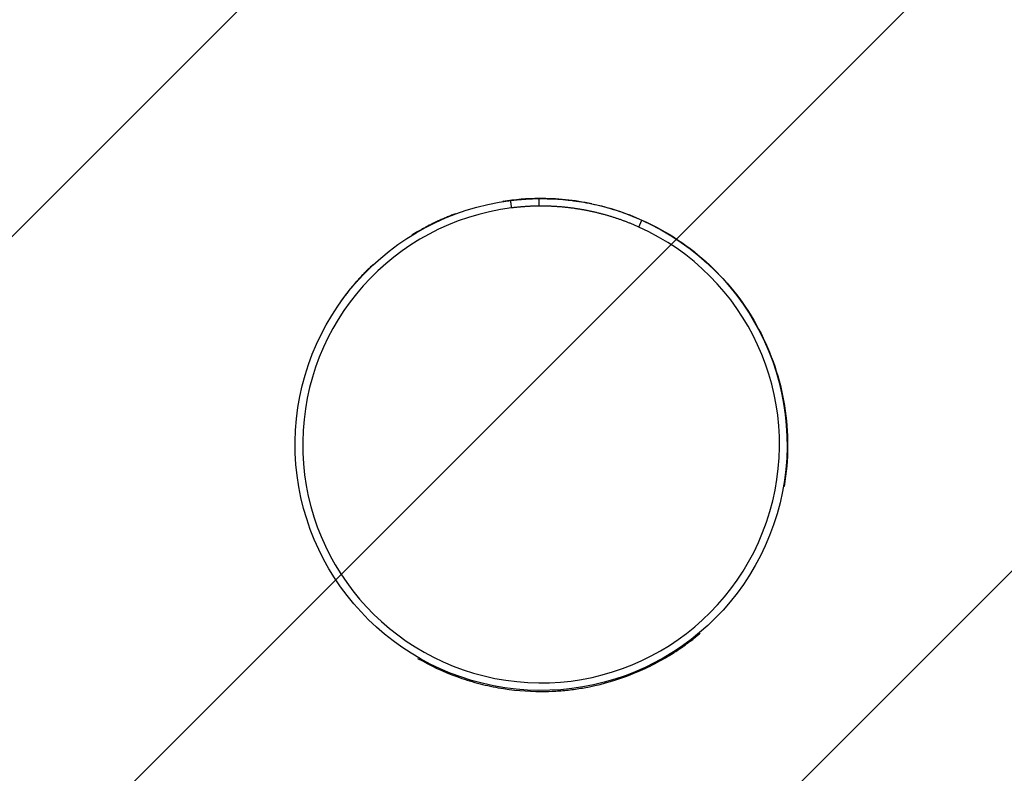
# Model space of a CAD drawing. Header units: metres. Extents: x 6438197 to 12957343, y 5629874 to 11322802.
# Tile 105 of 115: x 6450502 to 6450541, y 5643186 to 5643216. Entities that reach past the tile are written whole.
import ezdxf

# ---------------------------------------------------------------- set-up
doc = ezdxf.new("R2010")
doc.units = ezdxf.units.M
doc.header["$MEASUREMENT"] = 0
doc.header["$PDMODE"] = 3
for name, color, linetype, lineweight in [('E-OŚWIETLENIE TERENU', 10, 'Continuous', 30), ('IE_lampy zewnętrzne', 221, 'Continuous', 15), ('WYMIAROWANIE', 6, 'Continuous', 9), ('WYPELNIENIA', 204, 'Continuous', 5)]:
    doc.layers.add(name, color=color, linetype=linetype, lineweight=lineweight)
doc.styles.add('Arial', font='arial.ttf')
doc.dimstyles.new('proart_1_500', dxfattribs={"dimtxt": 90, "dimasz": 50, "dimexe": 30, "dimexo": 10, "dimgap": 8, "dimtad": 1, "dimrnd": 1, "dimzin": 9, "dimtxsty": 'Arial', "dimblk": 'ARCHTICK', "dimcen": 0, "dimclrd": 1, "dimclre": 1, "dimclrt": 3, "dimazin": 0, "dimtfac": 1, "dimtmove": 0, "dimatfit": 3, "dimfxl": 0, "dimarcsym": 0})

# ---------------------------------------------------------------- blocks, each defined once
blk = doc.blocks.new('zw$103F')
at = {"layer": 'IE_lampy zewnętrzne', "lineweight": 30}
blk.add_line((40.218, 49.308), (40.341, 49.582), dxfattribs=at)
at = {"layer": 'IE_lampy zewnętrzne', "lineweight": 30, "extrusion": (0, 0, -1)}
blk.add_arc((-36.333, 40.665), 9.775, 114.2001, 82.8314, dxfattribs=at)
at = {"layer": 'IE_lampy zewnętrzne', "lineweight": 30}
blk.add_arc((36.333, 40.665), 9.475, 97.1702, 65.7999, dxfattribs=at)
for points, degree in [([(36.258, 50.443), (35.777, 50.439), (35.294, 50.4), (34.814, 50.324)], 3), ([(34.848, 50.33), (34.837, 50.328), (34.825, 50.326), (34.814, 50.324)], 3), ([(34.848, 50.329), (34.937, 50.342), (35.025, 50.354), (35.114, 50.364)], 3), ([(36.26, 50.141), (35.704, 50.136), (35.151, 50.066)], 2), ([(36.258, 50.443), (36.258, 50.441)], 1), ([(38.352, 50.233), (39.034, 50.089), (39.698, 49.874), (40.342, 49.586)], 3), ([(40.342, 49.586), (40.342, 49.584), (40.341, 49.583), (40.341, 49.582)], 3), ([(40.342, 49.586), (41.334, 49.141), (42.234, 48.542), (43.025, 47.803)], 3), ([(43.025, 47.803), (43.815, 47.064), (44.47, 46.21), (44.98, 45.254)], 3), ([(44.98, 45.254), (45.489, 44.299), (45.832, 43.282), (46.005, 42.211)], 3), ([(31.426, 32.166), (31.922, 31.879), (32.443, 31.635), (32.981, 31.439)], 3), ([(38.047, 30.998), (38.612, 31.099), (39.168, 31.249), (39.706, 31.447)], 3), ([(34.632, 30.996), (35.197, 30.897), (35.771, 30.847), (36.344, 30.847)], 3)]:
    blk.add_open_spline(points, degree=degree, dxfattribs=at)
for points, weights in [([(35.113, 50.364), (35.114, 50.354), (35.151, 50.067)], [0.999973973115, 0.719437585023, 0.999831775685]), ([(36.26, 50.141), (36.258, 50.43), (36.258, 50.44)], [1, 0.719339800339, 1])]:
    blk.add_rational_spline(points, weights, degree=2, dxfattribs=at)
for points, degree, knots in [([(35.114, 50.364), (35.143, 50.368), (35.201, 50.375), (35.289, 50.385), (35.377, 50.394), (35.464, 50.402), (35.552, 50.409), (35.64, 50.416), (35.728, 50.422), (35.816, 50.427), (35.904, 50.431), (35.992, 50.435), (36.08, 50.437), (36.168, 50.439), (36.227, 50.44), (36.256, 50.44)], 3, [0, 0, 0, 0, 0.077004, 0.153991, 0.230961, 0.307916, 0.384856, 0.461783, 0.538699, 0.615603, 0.692497, 0.769383, 0.846261, 0.923133, 1, 1, 1, 1]), ([(38.352, 50.233), (38.003, 50.296), (37.31, 50.423), (36.607, 50.436), (36.258, 50.443)], 3, [0, 0, 0, 0, 0.50417, 1, 1, 1, 1]), ([(36.258, 50.441), (36.538, 50.436), (37.099, 50.426), (37.935, 50.32), (38.758, 50.147), (39.565, 49.907), (40.082, 49.69), (40.341, 49.582)], 3, [0, 0, 0, 0, 0.2001, 0.400148, 0.600146, 0.800096, 1, 1, 1, 1]), ([(40.218, 49.308), (39.755, 49.516), (39.269, 49.674), (38.784, 49.831), (38.284, 49.936), (37.783, 50.042), (37.276, 50.093), (36.767, 50.144), (36.26, 50.141)], 2, [0, 0, 0, 0.25, 0.25, 0.5, 0.5, 0.75, 0.75, 1, 1, 1]), ([(32.938, 49.836), (32.91, 49.826), (32.855, 49.805), (32.773, 49.774), (32.691, 49.741), (32.609, 49.708), (32.528, 49.674), (32.447, 49.639), (32.366, 49.604), (32.285, 49.568), (32.205, 49.531), (32.125, 49.494), (32.057, 49.46), (31.992, 49.429), (31.925, 49.395), (31.838, 49.351), (31.731, 49.295), (31.585, 49.216), (31.428, 49.128), (31.288, 49.045), (31.216, 49.001), (31.191, 48.985)], 3, [0, 0, 0, 0, 0.045297, 0.090594, 0.135892, 0.181189, 0.226488, 0.271786, 0.317086, 0.362385, 0.407685, 0.452985, 0.498286, 0.525292, 0.563911, 0.614145, 0.675995, 0.749462, 0.87005, 0.953563, 1, 1, 1, 1]), ([(29.653, 47.813), (29.632, 47.793), (29.589, 47.753), (29.525, 47.691), (29.461, 47.629), (29.398, 47.567), (29.336, 47.504), (29.274, 47.44), (29.213, 47.376), (29.152, 47.311), (29.092, 47.246), (29.033, 47.18), (28.985, 47.126), (28.944, 47.08), (28.908, 47.037), (28.86, 46.982), (28.803, 46.913), (28.735, 46.832), (28.652, 46.728), (28.563, 46.614), (28.48, 46.504), (28.418, 46.42), (28.384, 46.373), (28.37, 46.354)], 3, [0, 0, 0, 0, 0.045546, 0.091092, 0.136638, 0.182183, 0.227727, 0.273272, 0.318816, 0.364359, 0.409903, 0.455446, 0.50099, 0.52129, 0.550143, 0.58755, 0.633513, 0.688031, 0.751106, 0.839138, 0.909966, 0.963587, 1, 1, 1, 1]), ([(46.004, 42.212), (46.005, 42.211), (46.005, 42.21), (46.178, 41.141), (46.173, 40.07), (45.99, 39)], 3, [0, 0, 0, 0, 0.000006, 0.000006, 1, 1, 1, 1]), ([(41.252, 32.172), (41.277, 32.187), (41.326, 32.216), (41.4, 32.26), (41.473, 32.305), (41.546, 32.35), (41.618, 32.396), (41.691, 32.443), (41.762, 32.49), (41.833, 32.538), (41.904, 32.587), (41.965, 32.629), (42.027, 32.673), (42.099, 32.725), (42.201, 32.8), (42.328, 32.896), (42.456, 32.998), (42.567, 33.088), (42.63, 33.141), (42.656, 33.162)], 3, [0, 0, 0, 0, 0.049919, 0.099842, 0.14977, 0.199702, 0.249639, 0.299581, 0.349527, 0.399479, 0.449435, 0.499397, 0.529421, 0.581261, 0.654916, 0.750388, 0.857404, 0.940607, 1, 1, 1, 1]), ([(39.706, 31.447), (39.963, 31.547), (40.495, 31.755), (40.994, 32.03), (41.252, 32.172)], 3, [0, 0, 0, 0, 0.483721, 1, 1, 1, 1]), ([(32.981, 31.439), (33.254, 31.347), (33.794, 31.163), (34.355, 31.051), (34.632, 30.996)], 3, [0, 0, 0, 0, 0.503742, 1, 1, 1, 1]), ([(36.344, 30.847), (36.346, 30.847), (36.536, 30.847), (36.916, 30.859), (37.484, 30.908), (37.859, 30.968), (38.047, 30.998)], 3, [0, 0, 0, 0, 0.001229, 0.333716, 0.666638, 1, 1, 1, 1])]:
    blk.add_open_spline(points, degree=degree, knots=knots, dxfattribs=at)
blk = doc.blocks.new('_ArchTick')
at = {"color": 0, "linetype": 'ByBlock', "const_width": 0.15}
blk.add_lwpolyline([(-0.5, -0.5), (0.5, 0.5)], dxfattribs=at)
blk = doc.blocks.new('*D30')
at = {"layer": 'Defpoints', "color": 0}
for p in [(6453309.243, 5643277.604), (6447847.481, 5643255.129), (6447849.87, 5643151.626)]:
    blk.add_point(p, dxfattribs=at)
at = {"layer": 'WYMIAROWANIE', "color": 1, "lineweight": -2}
for p, q in [((6453309.013, 5643287.601), (6453306.163, 5643411.098)), ((6453306.855, 5643381.106), (6447847.481, 5643255.129)), ((6447849.639, 5643161.624), (6447846.789, 5643285.121))]:
    blk.add_line(p, q, dxfattribs=at)
at = {"layer": 'WYMIAROWANIE', "color": 1, "lineweight": -2, "xscale": 50, "yscale": 50, "zscale": 50}
for p, rotation in [((6453306.855, 5643381.106), 1.321887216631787), ((6447847.481, 5643255.129), 181.3218872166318)]:
    blk.add_blockref('_ArchTick', p, dxfattribs=dict(at, rotation=rotation))
at = {"layer": 'WYMIAROWANIE', "color": 3, "insert": (6450575.923, 5643372.054), "char_height": 90, "attachment_point": 5, "rotation": 1.3219, "style": 'Arial'}
blk.add_mtext('5460', dxfattribs=at)

msp = doc.modelspace()

# ---------------------------------------------------------------- hatches: boundary and pattern name
at = {"layer": 'WYPELNIENIA'}
h = msp.add_hatch(dxfattribs=at)
h.set_pattern_fill('ANSI31', color=16, scale=150, style=0)
h.paths.add_polyline_path([(6443321.429, 5652405.691), (6444021.039, 5652422.027), (6444603.706, 5651338.573), (6444601.871, 5651338.532), (6444874.575, 5650838.35), (6450595.263, 5650968.994), (6450606.688, 5650466.915), (6454624.969, 5650558.355), (6454602.252, 5651561.261), (6455055.81, 5651571.583), (6458600.395, 5651652.223), (6458714.917, 5646654.148), (6454720.129, 5646563.243), (6454791.12, 5643253.147), (6453897.566, 5643232.813), (6453920.942, 5642187.643), (6454814.953, 5642211.245), (6454802.424, 5642766.955), (6454850.162, 5640713.697), (6454559.364, 5640706.02), (6454525.988, 5642003.993), (6453926.22, 5641987.713), (6453958.656, 5640691.742), (6453367.942, 5640676.957), (6453310.776, 5643219.507), (6447852.213, 5643095.235), (6447880.453, 5641853.409), (6444125.919, 5641772.937), (6443716.284, 5647180.94)])
h.paths.add_polyline_path([(6446403.982, 5649741.583), (6446479.702, 5646442.104), (6453232.841, 5646597.25), (6453165.21, 5649497.454), (6449561.86, 5649419.3), (6449555.325, 5649817.086)], flags=16)

# ---------------------------------------------------------------- block references
at = {"layer": 'E-OŚWIETLENIE TERENU'}
msp.add_blockref('zw$103F', (6450486.733, 5643158.127), dxfattribs=at)

# ---------------------------------------------------------------- dimensions: what is measured, and where the dimension line sits
at = {"layer": 'WYMIAROWANIE', "color": 5}
dim = msp.add_aligned_dim(p1=(6453309.243, 5643277.604), p2=(6447849.87, 5643151.626), distance=-103.53, text='5460', dimstyle='proart_1_500', override={"dimblk": 'ArchTick', "dimtmove": 1}, dxfattribs=at)
dim.commit()
dim.dimension.update_dxf_attribs({"geometry": '*D30', "text_midpoint": (6450575.923, 5643372.054)})

doc.saveas('drawing.dxf')
